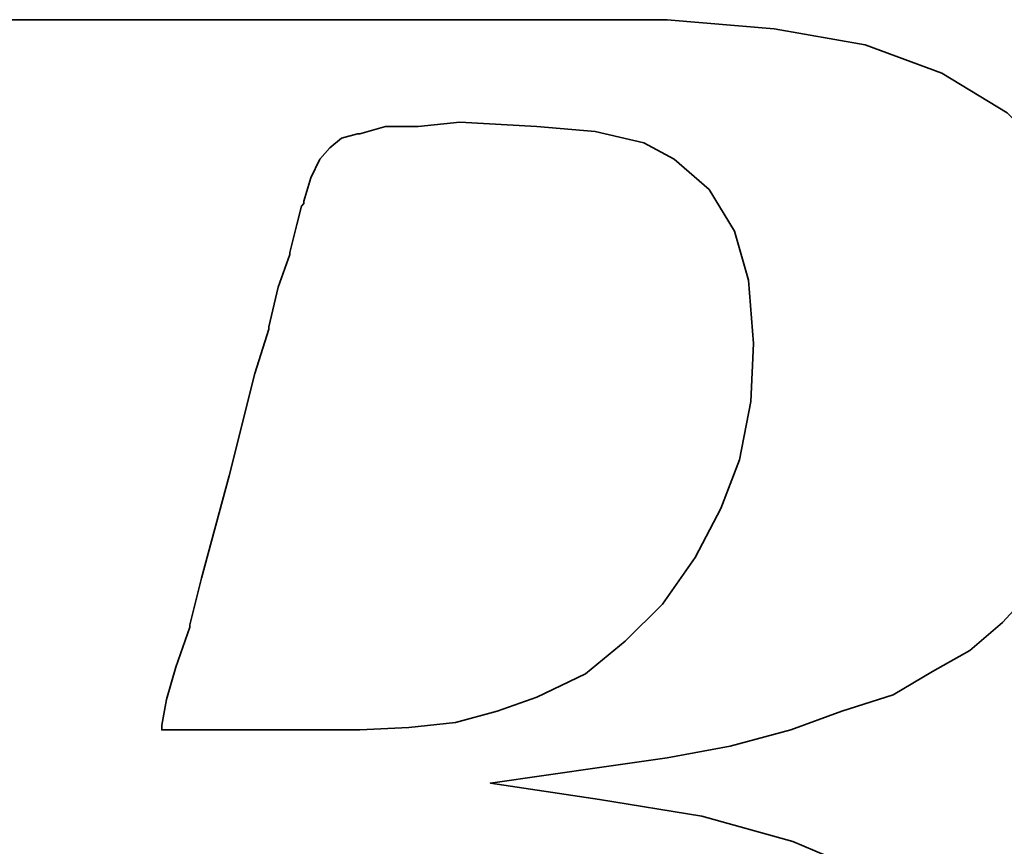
# Model space of a CAD drawing. Header units: millimetres. Extents: x -96 to 653, y -113 to 115.
# Tile 81 of 99: x 369.06 to 370.78, y 5.33 to 6.77. Entities that reach past the tile are written whole.
import ezdxf

# ---------------------------------------------------------------- set-up
doc = ezdxf.new("R2010")
doc.units = ezdxf.units.MM
doc.layers.add('DIM', color=4, linetype='Continuous')
doc.layers.add('layer 1', color=7, linetype='Continuous')

# ---------------------------------------------------------------- blocks, each defined once
blk = doc.blocks.new('TBI MOTION logo(完整正式版)')
at = {"layer": 'layer 1', "color": 22, "lineweight": 35}
for points, knots in [([(-64.65375, -6.86375), (-64.65375, -6.86375), (-64.84375, -7.29625), (-64.84375, -7.29625), (-64.84375, -7.29625), (-64.84375, -7.29625), (-64.86875, -7.34375), (-64.86875, -7.34375), (-64.86875, -7.34375), (-64.86875, -7.34375), (-64.86875, -7.36875), (-64.86875, -7.36875), (-64.86875, -7.36875), (-64.86875, -7.36875), (-65.15375, -7.65375), (-65.15375, -7.65375), (-65.15375, -7.65375), (-65.15375, -7.65375), (-65.17875, -7.65375), (-65.17875, -7.65375), (-65.17875, -7.65375), (-65.17875, -7.65375), (-65.20375, -7.67875), (-65.20375, -7.67875), (-65.20375, -7.67875), (-65.20375, -7.67875), (-65.58875, -7.87125), (-65.58875, -7.87125), (-65.58875, -7.87125), (-65.58875, -7.87125), (-65.63375, -7.87125), (-65.63375, -7.87125), (-65.63375, -7.87125), (-65.63375, -7.87125), (-65.65875, -7.89375), (-65.65875, -7.89375), (-65.65875, -7.89375), (-65.65875, -7.89375), (-66.09375, -7.94375), (-66.09375, -7.94375), (-66.09375, -7.94375), (-66.09375, -7.94375), (-66.11375, -7.94375), (-66.11375, -7.94375), (-66.11375, -7.94375), (-66.11375, -7.94375), (-66.16375, -7.94375), (-66.16375, -7.94375), (-66.16375, -7.94375), (-66.16375, -7.94375), (-66.30875, -7.94375), (-66.30875, -7.94375), (-66.30875, -7.94375), (-66.30875, -7.94375), (-66.69375, -7.94375), (-66.69375, -7.94375), (-66.69375, -7.94375), (-66.69375, -7.94375), (-67.07375, -7.94375), (-67.07375, -7.94375), (-67.07375, -7.94375), (-67.07375, -7.94375), (-67.12375, -7.94375), (-67.12375, -7.94375), (-67.12375, -7.94375), (-67.12375, -7.94375), (-67.12375, -7.96625), (-67.12375, -7.96625), (-67.12375, -7.96625), (-67.12375, -7.96625), (-67.14875, -7.99125), (-67.14875, -7.99125), (-67.14875, -7.99125), (-67.14875, -7.99125), (-67.24375, -8.34875), (-67.24375, -8.34875), (-67.24375, -8.34875), (-67.24375, -8.34875), (-67.31375, -8.68625), (-67.31375, -8.68625), (-67.31375, -8.68625), (-67.31375, -8.68625), (-67.26875, -8.68625), (-67.26875, -8.68625), (-67.26875, -8.68625), (-67.26875, -8.68625), (-67.07375, -8.68625), (-67.07375, -8.68625), (-67.07375, -8.68625), (-67.07375, -8.68625), (-66.54875, -8.68625), (-66.54875, -8.68625), (-66.54875, -8.68625), (-66.54875, -8.68625), (-65.82625, -8.68625), (-65.82625, -8.68625), (-65.82625, -8.68625), (-65.82625, -8.68625), (-65.01375, -8.68625), (-65.01375, -8.68625), (-65.01375, -8.68625), (-65.01375, -8.68625), (-64.05375, -8.68625), (-64.05375, -8.68625), (-64.05375, -8.68625), (-64.05375, -8.68625), (-62.08375, -8.68625), (-62.08375, -8.68625), (-62.08375, -8.68625), (-62.08375, -8.68625), (-60.06875, -8.68625), (-60.06875, -8.68625), (-60.06875, -8.68625), (-60.06875, -8.68625), (-59.10875, -8.68625), (-59.10875, -8.68625), (-59.10875, -8.68625), (-59.10875, -8.68625), (-58.29375, -8.68625), (-58.29375, -8.68625), (-58.29375, -8.68625), (-58.29375, -8.68625), (-57.57375, -8.68625), (-57.57375, -8.68625), (-57.57375, -8.68625), (-57.57375, -8.68625), (-57.04875, -8.68625), (-57.04875, -8.68625), (-57.04875, -8.68625), (-57.04875, -8.68625), (-56.85375, -8.68625), (-56.85375, -8.68625), (-56.85375, -8.68625), (-56.85375, -8.68625), (-56.70875, -8.68625), (-56.70875, -8.68625), (-56.70875, -8.68625), (-56.70875, -8.68625), (-56.61375, -8.68625), (-56.61375, -8.68625), (-56.61375, -8.68625), (-56.61375, -8.68625), (-56.56875, -8.68625), (-56.56875, -8.68625), (-56.56875, -8.68625), (-56.56875, -8.68625), (-55.65375, -8.63875), (-55.65375, -8.63875), (-55.65375, -8.63875), (-55.65375, -8.63875), (-54.76875, -8.51875), (-54.76875, -8.51875), (-54.76875, -8.51875), (-54.76875, -8.51875), (-53.90375, -8.30375), (-53.90375, -8.30375), (-53.90375, -8.30375), (-53.90375, -8.30375), (-53.08875, -8.03875), (-53.08875, -8.03875), (-53.08875, -8.03875), (-53.08875, -8.03875), (-52.34375, -7.65375), (-52.34375, -7.65375), (-52.34375, -7.65375), (-52.34375, -7.65375), (-51.69875, -7.29625), (-51.69875, -7.29625), (-51.69875, -7.29625), (-51.69875, -7.29625), (-51.21875, -6.91125), (-51.21875, -6.91125), (-51.21875, -6.91125), (-51.21875, -6.91125), (-50.83375, -6.50375), (-50.83375, -6.50375), (-50.83375, -6.50375), (-50.83375, -6.50375), (-50.44875, -5.94875), (-50.44875, -5.94875), (-50.44875, -5.94875), (-50.44875, -5.94875), (-50.13875, -5.30375), (-50.13875, -5.30375), (-50.13875, -5.30375), (-50.13875, -5.30375), (-49.99375, -4.65375), (-49.99375, -4.65375), (-49.99375, -4.65375), (-49.99375, -4.65375), (-49.92375, -3.98375), (-49.92375, -3.98375), (-49.92375, -3.98375), (-49.92375, -3.98375), (-49.99375, -3.19374), (-49.99375, -3.19374), (-49.99375, -3.19374), (-49.99375, -3.19374), (-50.23374, -2.44874), (-50.23374, -2.44874), (-50.23374, -2.44874), (-50.23374, -2.44874), (-50.59375, -1.87374), (-50.59375, -1.87374), (-50.59375, -1.87374), (-50.59375, -1.87374), (-51.09875, -1.31874), (-51.09875, -1.31874), (-51.09875, -1.31874), (-51.09875, -1.31874), (-51.74375, -0.81875), (-51.74375, -0.81875), (-51.74375, -0.81875), (-51.74375, -0.81875), (-52.53875, -0.48125), (-52.53875, -0.48125), (-52.53875, -0.48125), (-52.53875, -0.48125), (-53.47375, -0.21875), (-53.47375, -0.21875), (-53.47375, -0.21875), (-53.47375, -0.21875), (-54.52875, -0.04874), (-54.52875, -0.04874), (-54.52875, -0.04874), (-54.52875, -0.04874), (-55.65375, 0.12125), (-55.65375, 0.12125), (-55.65375, 0.12125), (-55.65375, 0.12125), (-54.50375, 0.28624), (-54.50375, 0.28624), (-54.50375, 0.28624), (-54.50375, 0.28624), (-53.83375, 0.38124), (-53.83375, 0.38124), (-53.83375, 0.38124), (-53.83375, 0.38124), (-53.18375, 0.50125), (-53.18375, 0.50125), (-53.18375, 0.50125), (-53.18375, 0.50125), (-52.55875, 0.66874), (-52.55875, 0.66874), (-52.55875, 0.66874), (-52.55875, 0.66874), (-52.03375, 0.86124), (-52.03375, 0.86124), (-52.03375, 0.86124), (-52.03375, 0.86124), (-51.50374, 1.03124), (-51.50374, 1.03124), (-51.50374, 1.03124), (-51.50374, 1.03124), (-51.09875, 1.27125), (-51.09875, 1.27125), (-51.09875, 1.27125), (-51.09875, 1.27125), (-50.71375, 1.48624), (-50.71375, 1.48624), (-50.71375, 1.48624), (-50.71375, 1.48624), (-50.37625, 1.77625), (-50.37625, 1.77625), (-50.37625, 1.77625), (-50.37625, 1.77625), (-49.82375, 2.37625), (-49.82375, 2.37625), (-49.82375, 2.37625), (-49.82375, 2.37625), (-49.41875, 2.99625), (-49.41875, 2.99625), (-49.41875, 2.99625), (-49.41875, 2.99625), (-49.22375, 3.76625), (-49.22375, 3.76625), (-49.22375, 3.76625), (-49.22375, 3.76625), (-49.15375, 4.50874), (-49.15375, 4.50874), (-49.15375, 4.50874), (-49.15375, 4.50874), (-49.20375, 5.25125), (-49.20375, 5.25125), (-49.20375, 5.25125), (-49.20375, 5.25125), (-49.41875, 5.92625), (-49.41875, 5.92625), (-49.41875, 5.92625), (-49.41875, 5.92625), (-49.77875, 6.47625), (-49.77875, 6.47625), (-49.77875, 6.47625), (-49.77875, 6.47625), (-50.33125, 7.02624), (-50.33125, 7.02624), (-50.33125, 7.02624), (-50.33125, 7.02624), (-51.00125, 7.43625), (-51.00125, 7.43625), (-51.00125, 7.43625), (-51.00125, 7.43625), (-51.79375, 7.72625), (-51.79375, 7.72625), (-51.79375, 7.72625), (-51.79375, 7.72625), (-52.72875, 7.89124), (-52.72875, 7.89124), (-52.72875, 7.89124), (-52.72875, 7.89124), (-53.83375, 7.98625), (-53.83375, 7.98625), (-53.83375, 7.98625), (-53.83375, 7.98625), (-53.92875, 7.98625), (-53.92875, 7.98625), (-53.92875, 7.98625), (-53.92875, 7.98625), (-54.26375, 7.98625), (-54.26375, 7.98625), (-54.26375, 7.98625), (-54.26375, 7.98625), (-54.74375, 7.98625), (-54.74375, 7.98625), (-54.74375, 7.98625), (-54.74375, 7.98625), (-55.36875, 7.98625), (-55.36875, 7.98625), (-55.36875, 7.98625), (-55.36875, 7.98625), (-56.13375, 7.98625), (-56.13375, 7.98625), (-56.13375, 7.98625), (-56.13375, 7.98625), (-56.94875, 7.98625), (-56.94875, 7.98625), (-56.94875, 7.98625), (-56.94875, 7.98625), (-58.77625, 7.98625), (-58.77625, 7.98625), (-58.77625, 7.98625), (-58.77625, 7.98625), (-60.59875, 7.98625), (-60.59875, 7.98625), (-60.59875, 7.98625), (-60.59875, 7.98625), (-61.41375, 7.98625), (-61.41375, 7.98625), (-61.41375, 7.98625), (-61.41375, 7.98625), (-62.17875, 7.98625), (-62.17875, 7.98625), (-62.17875, 7.98625), (-62.17875, 7.98625), (-62.80375, 7.98625), (-62.80375, 7.98625), (-62.80375, 7.98625), (-62.80375, 7.98625), (-63.30625, 7.98625), (-63.30625, 7.98625), (-63.30625, 7.98625), (-63.30625, 7.98625), (-63.57375, 7.98625), (-63.57375, 7.98625), (-63.57375, 7.98625), (-63.57375, 7.98625), (-63.57375, 7.96375), (-63.57375, 7.96375), (-63.57375, 7.96375), (-63.57375, 7.96375), (-63.59875, 7.94125), (-63.59875, 7.94125), (-63.59875, 7.94125), (-63.59875, 7.94125), (-63.69375, 7.55625), (-63.69375, 7.55625), (-63.69375, 7.55625), (-63.69375, 7.55625), (-63.76375, 7.24624), (-63.76375, 7.24624), (-63.76375, 7.24624), (-63.76375, 7.24624), (-63.23875, 7.24624), (-63.23875, 7.24624), (-63.23875, 7.24624), (-63.23875, 7.24624), (-62.75875, 7.24624), (-62.75875, 7.24624), (-62.75875, 7.24624), (-62.75875, 7.24624), (-62.61125, 7.24624), (-62.61125, 7.24624), (-62.61125, 7.24624), (-62.61125, 7.24624), (-62.56625, 7.24624), (-62.56625, 7.24624), (-62.56625, 7.24624), (-62.56625, 7.24624), (-62.22875, 7.24624), (-62.22875, 7.24624), (-62.22875, 7.24624), (-62.22875, 7.24624), (-62.20375, 7.24624), (-62.20375, 7.24624), (-62.20375, 7.24624), (-62.20375, 7.24624), (-62.17875, 7.21875), (-62.17875, 7.21875), (-62.17875, 7.21875), (-62.17875, 7.21875), (-61.96375, 7.17125), (-61.96375, 7.17125), (-61.96375, 7.17125), (-61.96375, 7.17125), (-61.72375, 7.12624), (-61.72375, 7.12624), (-61.72375, 7.12624), (-61.72375, 7.12624), (-61.70375, 7.12624), (-61.70375, 7.12624), (-61.70375, 7.12624), (-61.70375, 7.12624), (-61.55875, 7.07624), (-61.55875, 7.07624), (-61.55875, 7.07624), (-61.55875, 7.07624), (-61.50875, 7.07624), (-61.50875, 7.07624), (-61.50875, 7.07624), (-61.50875, 7.07624), (-61.48375, 7.02624), (-61.48375, 7.02624), (-61.48375, 7.02624), (-61.48375, 7.02624), (-61.31875, 6.83375), (-61.31875, 6.83375), (-61.31875, 6.83375), (-61.31875, 6.83375), (-61.29375, 6.81125), (-61.29375, 6.81125), (-61.29375, 6.81125), (-61.29375, 6.81125), (-61.29375, 6.78625), (-61.29375, 6.78625), (-61.29375, 6.78625), (-61.29375, 6.78625), (-61.19875, 6.50124), (-61.19875, 6.50124), (-61.19875, 6.50124), (-61.19875, 6.50124), (-61.17375, 6.45124), (-61.17375, 6.45124), (-61.17375, 6.45124), (-61.17375, 6.45124), (-61.19875, 6.40625), (-61.19875, 6.40625), (-61.19875, 6.40625), (-61.19875, 6.40625), (-61.26875, 5.99624), (-61.26875, 5.99624), (-61.26875, 5.99624), (-61.26875, 5.99624), (-61.26875, 5.85125), (-61.26875, 5.85125), (-61.26875, 5.85125), (-61.26875, 5.85125), (-61.26875, 5.82625), (-61.26875, 5.82625), (-61.26875, 5.82625), (-61.26875, 5.82625), (-61.29375, 5.80625), (-61.29375, 5.80625), (-61.29375, 5.80625), (-61.29375, 5.80625), (-61.34125, 5.66125), (-61.34125, 5.66125), (-61.34125, 5.66125), (-61.34125, 5.66125), (-61.41375, 5.44625), (-61.41375, 5.44625), (-61.41375, 5.44625), (-61.41375, 5.44625), (-61.48375, 5.15625), (-61.48375, 5.15625), (-61.48375, 5.15625), (-61.48375, 5.15625), (-61.58375, 4.82124), (-61.58375, 4.82124), (-61.58375, 4.82124), (-61.58375, 4.82124), (-61.79875, 4.00375), (-61.79875, 4.00375), (-61.79875, 4.00375), (-61.79875, 4.00375), (-62.05875, 2.99625), (-62.05875, 2.99625), (-62.05875, 2.99625), (-62.05875, 2.99625), (-62.34875, 1.91625), (-62.34875, 1.91625), (-62.34875, 1.91625), (-62.34875, 1.91625), (-62.97375, -0.41124), (-62.97375, -0.41124), (-62.97375, -0.41124), (-62.97375, -0.41124), (-63.59875, -2.75875), (-63.59875, -2.75875), (-63.59875, -2.75875), (-63.59875, -2.75875), (-63.88375, -3.86374), (-63.88375, -3.86374), (-63.88375, -3.86374), (-63.88375, -3.86374), (-64.14875, -4.82374), (-64.14875, -4.82374), (-64.14875, -4.82374), (-64.14875, -4.82374), (-64.36375, -5.64125), (-64.36375, -5.64125), (-64.36375, -5.64125), (-64.36375, -5.64125), (-64.43625, -5.97625), (-64.43625, -5.97625), (-64.43625, -5.97625), (-64.43625, -5.97625), (-64.50875, -6.28625), (-64.50875, -6.28625), (-64.50875, -6.28625), (-64.50875, -6.28625), (-64.50875, -6.30875), (-64.50875, -6.30875), (-64.50875, -6.30875), (-64.50875, -6.30875), (-64.57875, -6.50375), (-64.57875, -6.50375), (-64.57875, -6.50375), (-64.57875, -6.50375), (-64.62875, -6.69625), (-64.62875, -6.69625), (-64.62875, -6.69625), (-64.62875, -6.69625), (-64.62875, -6.76875), (-64.62875, -6.76875), (-64.62875, -6.76875), (-64.62875, -6.76875), (-64.62875, -6.81375), (-64.62875, -6.81375), (-64.62875, -6.81375), (-64.62875, -6.81375), (-64.62875, -6.83875), (-64.62875, -6.83875), (-64.62875, -6.83875), (-64.62875, -6.83875), (-64.65375, -6.86375), (-64.65375, -6.86375)], [0, 0, 0, 0, 0.00719424, 0.00719424, 0.00719424, 0.00719424, 0.01438849, 0.01438849, 0.01438849, 0.01438849, 0.02158273, 0.02158273, 0.02158273, 0.02158273, 0.02877698, 0.02877698, 0.02877698, 0.02877698, 0.03597122, 0.03597122, 0.03597122, 0.03597122, 0.04316547, 0.04316547, 0.04316547, 0.04316547, 0.05035971, 0.05035971, 0.05035971, 0.05035971, 0.05755396, 0.05755396, 0.05755396, 0.05755396, 0.0647482, 0.0647482, 0.0647482, 0.0647482, 0.07194245, 0.07194245, 0.07194245, 0.07194245, 0.07913669, 0.07913669, 0.07913669, 0.07913669, 0.08633094, 0.08633094, 0.08633094, 0.08633094, 0.09352518, 0.09352518, 0.09352518, 0.09352518, 0.10071942, 0.10071942, 0.10071942, 0.10071942, 0.10791367, 0.10791367, 0.10791367, 0.10791367, 0.11510791, 0.11510791, 0.11510791, 0.11510791, 0.12230216, 0.12230216, 0.12230216, 0.12230216, 0.1294964, 0.1294964, 0.1294964, 0.1294964, 0.13669065, 0.13669065, 0.13669065, 0.13669065, 0.14388489, 0.14388489, 0.14388489, 0.14388489, 0.15107914, 0.15107914, 0.15107914, 0.15107914, 0.15827338, 0.15827338, 0.15827338, 0.15827338, 0.16546763, 0.16546763, 0.16546763, 0.16546763, 0.17266187, 0.17266187, 0.17266187, 0.17266187, 0.17985612, 0.17985612, 0.17985612, 0.17985612, 0.18705036, 0.18705036, 0.18705036, 0.18705036, 0.1942446, 0.1942446, 0.1942446, 0.1942446, 0.20143885, 0.20143885, 0.20143885, 0.20143885, 0.20863309, 0.20863309, 0.20863309, 0.20863309, 0.21582734, 0.21582734, 0.21582734, 0.21582734, 0.22302158, 0.22302158, 0.22302158, 0.22302158, 0.23021583, 0.23021583, 0.23021583, 0.23021583, 0.23741007, 0.23741007, 0.23741007, 0.23741007, 0.24460432, 0.24460432, 0.24460432, 0.24460432, 0.25179856, 0.25179856, 0.25179856, 0.25179856, 0.25899281, 0.25899281, 0.25899281, 0.25899281, 0.26618705, 0.26618705, 0.26618705, 0.26618705, 0.27338129, 0.27338129, 0.27338129, 0.27338129, 0.28057554, 0.28057554, 0.28057554, 0.28057554, 0.28776978, 0.28776978, 0.28776978, 0.28776978, 0.29496403, 0.29496403, 0.29496403, 0.29496403, 0.30215827, 0.30215827, 0.30215827, 0.30215827, 0.30935252, 0.30935252, 0.30935252, 0.30935252, 0.31654676, 0.31654676, 0.31654676, 0.31654676, 0.32374101, 0.32374101, 0.32374101, 0.32374101, 0.33093525, 0.33093525, 0.33093525, 0.33093525, 0.3381295, 0.3381295, 0.3381295, 0.3381295, 0.34532374, 0.34532374, 0.34532374, 0.34532374, 0.35251799, 0.35251799, 0.35251799, 0.35251799, 0.35971223, 0.35971223, 0.35971223, 0.35971223, 0.36690647, 0.36690647, 0.36690647, 0.36690647, 0.37410072, 0.37410072, 0.37410072, 0.37410072, 0.38129496, 0.38129496, 0.38129496, 0.38129496, 0.38848921, 0.38848921, 0.38848921, 0.38848921, 0.39568345, 0.39568345, 0.39568345, 0.39568345, 0.4028777, 0.4028777, 0.4028777, 0.4028777, 0.41007194, 0.41007194, 0.41007194, 0.41007194, 0.41726619, 0.41726619, 0.41726619, 0.41726619, 0.42446043, 0.42446043, 0.42446043, 0.42446043, 0.43165468, 0.43165468, 0.43165468, 0.43165468, 0.43884892, 0.43884892, 0.43884892, 0.43884892, 0.44604317, 0.44604317, 0.44604317, 0.44604317, 0.45323741, 0.45323741, 0.45323741, 0.45323741, 0.46043165, 0.46043165, 0.46043165, 0.46043165, 0.4676259, 0.4676259, 0.4676259, 0.4676259, 0.47482014, 0.47482014, 0.47482014, 0.47482014, 0.48201439, 0.48201439, 0.48201439, 0.48201439, 0.48920863, 0.48920863, 0.48920863, 0.48920863, 0.49640288, 0.49640288, 0.49640288, 0.49640288, 0.50359712, 0.50359712, 0.50359712, 0.50359712, 0.51079137, 0.51079137, 0.51079137, 0.51079137, 0.51798561, 0.51798561, 0.51798561, 0.51798561, 0.52517986, 0.52517986, 0.52517986, 0.52517986, 0.5323741, 0.5323741, 0.5323741, 0.5323741, 0.53956835, 0.53956835, 0.53956835, 0.53956835, 0.54676259, 0.54676259, 0.54676259, 0.54676259, 0.55395683, 0.55395683, 0.55395683, 0.55395683, 0.56115108, 0.56115108, 0.56115108, 0.56115108, 0.56834532, 0.56834532, 0.56834532, 0.56834532, 0.57553957, 0.57553957, 0.57553957, 0.57553957, 0.58273381, 0.58273381, 0.58273381, 0.58273381, 0.58992806, 0.58992806, 0.58992806, 0.58992806, 0.5971223, 0.5971223, 0.5971223, 0.5971223, 0.60431655, 0.60431655, 0.60431655, 0.60431655, 0.61151079, 0.61151079, 0.61151079, 0.61151079, 0.61870504, 0.61870504, 0.61870504, 0.61870504, 0.62589928, 0.62589928, 0.62589928, 0.62589928, 0.63309353, 0.63309353, 0.63309353, 0.63309353, 0.64028777, 0.64028777, 0.64028777, 0.64028777, 0.64748201, 0.64748201, 0.64748201, 0.64748201, 0.65467626, 0.65467626, 0.65467626, 0.65467626, 0.6618705, 0.6618705, 0.6618705, 0.6618705, 0.66906475, 0.66906475, 0.66906475, 0.66906475, 0.67625899, 0.67625899, 0.67625899, 0.67625899, 0.68345324, 0.68345324, 0.68345324, 0.68345324, 0.69064748, 0.69064748, 0.69064748, 0.69064748, 0.69784173, 0.69784173, 0.69784173, 0.69784173, 0.70503597, 0.70503597, 0.70503597, 0.70503597, 0.71223022, 0.71223022, 0.71223022, 0.71223022, 0.71942446, 0.71942446, 0.71942446, 0.71942446, 0.72661871, 0.72661871, 0.72661871, 0.72661871, 0.73381295, 0.73381295, 0.73381295, 0.73381295, 0.74100719, 0.74100719, 0.74100719, 0.74100719, 0.74820144, 0.74820144, 0.74820144, 0.74820144, 0.75539568, 0.75539568, 0.75539568, 0.75539568, 0.76258993, 0.76258993, 0.76258993, 0.76258993, 0.76978417, 0.76978417, 0.76978417, 0.76978417, 0.77697842, 0.77697842, 0.77697842, 0.77697842, 0.78417266, 0.78417266, 0.78417266, 0.78417266, 0.79136691, 0.79136691, 0.79136691, 0.79136691, 0.79856115, 0.79856115, 0.79856115, 0.79856115, 0.8057554, 0.8057554, 0.8057554, 0.8057554, 0.81294964, 0.81294964, 0.81294964, 0.81294964, 0.82014388, 0.82014388, 0.82014388, 0.82014388, 0.82733813, 0.82733813, 0.82733813, 0.82733813, 0.83453237, 0.83453237, 0.83453237, 0.83453237, 0.84172662, 0.84172662, 0.84172662, 0.84172662, 0.84892086, 0.84892086, 0.84892086, 0.84892086, 0.85611511, 0.85611511, 0.85611511, 0.85611511, 0.86330935, 0.86330935, 0.86330935, 0.86330935, 0.8705036, 0.8705036, 0.8705036, 0.8705036, 0.87769784, 0.87769784, 0.87769784, 0.87769784, 0.88489209, 0.88489209, 0.88489209, 0.88489209, 0.89208633, 0.89208633, 0.89208633, 0.89208633, 0.89928058, 0.89928058, 0.89928058, 0.89928058, 0.90647482, 0.90647482, 0.90647482, 0.90647482, 0.91366906, 0.91366906, 0.91366906, 0.91366906, 0.92086331, 0.92086331, 0.92086331, 0.92086331, 0.92805755, 0.92805755, 0.92805755, 0.92805755, 0.9352518, 0.9352518, 0.9352518, 0.9352518, 0.94244604, 0.94244604, 0.94244604, 0.94244604, 0.94964029, 0.94964029, 0.94964029, 0.94964029, 0.95683453, 0.95683453, 0.95683453, 0.95683453, 0.96402878, 0.96402878, 0.96402878, 0.96402878, 0.97122302, 0.97122302, 0.97122302, 0.97122302, 0.97841727, 0.97841727, 0.97841727, 0.97841727, 0.98561151, 0.98561151, 0.98561151, 0.98561151, 0.99280576, 0.99280576, 0.99280576, 0.99280576, 1, 1, 1, 1]), ([(-57.50375, 6.35625), (-57.50375, 6.35625), (-57.57375, 6.11625), (-57.57375, 6.11625), (-57.57375, 6.11625), (-57.57375, 6.11625), (-57.57375, 6.09125), (-57.57375, 6.09125), (-57.57375, 6.09125), (-57.57375, 6.09125), (-57.59875, 6.06625), (-57.59875, 6.06625), (-57.59875, 6.06625), (-57.59875, 6.06625), (-57.64875, 5.87625), (-57.64875, 5.87625), (-57.64875, 5.87625), (-57.64875, 5.87625), (-57.71875, 5.58875), (-57.71875, 5.58875), (-57.71875, 5.58875), (-57.71875, 5.58875), (-57.71875, 5.56625), (-57.71875, 5.56625), (-57.71875, 5.56625), (-57.71875, 5.56625), (-57.83875, 5.23125), (-57.83875, 5.23125), (-57.83875, 5.23125), (-57.83875, 5.23125), (-57.93625, 4.82124), (-57.93625, 4.82124), (-57.93625, 4.82124), (-57.93625, 4.82124), (-57.93625, 4.79624), (-57.93625, 4.79624), (-57.93625, 4.79624), (-57.93625, 4.79624), (-58.07875, 4.34125), (-58.07875, 4.34125), (-58.07875, 4.34125), (-58.07875, 4.34125), (-58.34375, 3.28625), (-58.34375, 3.28625), (-58.34375, 3.28625), (-58.34375, 3.28625), (-58.62875, 2.23124), (-58.62875, 2.23124), (-58.62875, 2.23124), (-58.62875, 2.23124), (-58.74875, 1.75125), (-58.74875, 1.75125), (-58.74875, 1.75125), (-58.74875, 1.75125), (-58.74875, 1.72625), (-58.74875, 1.72625), (-58.74875, 1.72625), (-58.74875, 1.72625), (-58.89375, 1.31625), (-58.89375, 1.31625), (-58.89375, 1.31625), (-58.89375, 1.31625), (-58.98875, 0.98124), (-58.98875, 0.98124), (-58.98875, 0.98124), (-58.98875, 0.98124), (-59.03875, 0.71625), (-59.03875, 0.71625), (-59.03875, 0.71625), (-59.03875, 0.71625), (-59.03875, 0.66874), (-59.03875, 0.66874), (-59.03875, 0.66874), (-59.03875, 0.66874), (-58.91875, 0.66874), (-58.91875, 0.66874), (-58.91875, 0.66874), (-58.91875, 0.66874), (-58.53375, 0.66874), (-58.53375, 0.66874), (-58.53375, 0.66874), (-58.53375, 0.66874), (-58.10375, 0.66874), (-58.10375, 0.66874), (-58.10375, 0.66874), (-58.10375, 0.66874), (-57.66875, 0.66874), (-57.66875, 0.66874), (-57.66875, 0.66874), (-57.66875, 0.66874), (-57.33375, 0.66874), (-57.33375, 0.66874), (-57.33375, 0.66874), (-57.33375, 0.66874), (-57.09375, 0.66874), (-57.09375, 0.66874), (-57.09375, 0.66874), (-57.09375, 0.66874), (-56.99875, 0.66874), (-56.99875, 0.66874), (-56.99875, 0.66874), (-56.99875, 0.66874), (-56.49375, 0.69374), (-56.49375, 0.69374), (-56.49375, 0.69374), (-56.49375, 0.69374), (-56.01375, 0.74374), (-56.01375, 0.74374), (-56.01375, 0.74374), (-56.01375, 0.74374), (-55.58375, 0.86124), (-55.58375, 0.86124), (-55.58375, 0.86124), (-55.58375, 0.86124), (-55.17375, 1.00624), (-55.17375, 1.00624), (-55.17375, 1.00624), (-55.17375, 1.00624), (-54.67375, 1.24625), (-54.67375, 1.24625), (-54.67375, 1.24625), (-54.67375, 1.24625), (-54.26375, 1.58124), (-54.26375, 1.58124), (-54.26375, 1.58124), (-54.26375, 1.58124), (-53.87875, 1.96374), (-53.87875, 1.96374), (-53.87875, 1.96374), (-53.87875, 1.96374), (-53.54375, 2.44625), (-53.54375, 2.44625), (-53.54375, 2.44625), (-53.54375, 2.44625), (-53.27875, 2.95125), (-53.27875, 2.95125), (-53.27875, 2.95125), (-53.27875, 2.95125), (-53.08875, 3.45124), (-53.08875, 3.45124), (-53.08875, 3.45124), (-53.08875, 3.45124), (-52.96875, 4.05124), (-52.96875, 4.05124), (-52.96875, 4.05124), (-52.96875, 4.05124), (-52.94375, 4.65125), (-52.94375, 4.65125), (-52.94375, 4.65125), (-52.94375, 4.65125), (-52.99375, 5.30125), (-52.99375, 5.30125), (-52.99375, 5.30125), (-52.99375, 5.30125), (-53.13875, 5.80625), (-53.13875, 5.80625), (-53.13875, 5.80625), (-53.13875, 5.80625), (-53.39875, 6.23625), (-53.39875, 6.23625), (-53.39875, 6.23625), (-53.39875, 6.23625), (-53.75875, 6.54875), (-53.75875, 6.54875), (-53.75875, 6.54875), (-53.75875, 6.54875), (-54.07375, 6.71625), (-54.07375, 6.71625), (-54.07375, 6.71625), (-54.07375, 6.71625), (-54.57375, 6.83375), (-54.57375, 6.83375), (-54.57375, 6.83375), (-54.57375, 6.83375), (-55.17375, 6.88625), (-55.17375, 6.88625), (-55.17375, 6.88625), (-55.17375, 6.88625), (-55.96875, 6.93125), (-55.96875, 6.93125), (-55.96875, 6.93125), (-55.96875, 6.93125), (-56.39875, 6.88625), (-56.39875, 6.88625), (-56.39875, 6.88625), (-56.39875, 6.88625), (-56.42125, 6.88625), (-56.42125, 6.88625), (-56.42125, 6.88625), (-56.42125, 6.88625), (-56.73375, 6.88625), (-56.73375, 6.88625), (-56.73375, 6.88625), (-56.73375, 6.88625), (-56.99875, 6.81125), (-56.99875, 6.81125), (-56.99875, 6.81125), (-56.99875, 6.81125), (-57.02375, 6.81125), (-57.02375, 6.81125), (-57.02375, 6.81125), (-57.02375, 6.81125), (-57.18875, 6.76625), (-57.18875, 6.76625), (-57.18875, 6.76625), (-57.18875, 6.76625), (-57.30875, 6.66625), (-57.30875, 6.66625), (-57.30875, 6.66625), (-57.30875, 6.66625), (-57.40875, 6.54875), (-57.40875, 6.54875), (-57.40875, 6.54875), (-57.40875, 6.54875), (-57.50375, 6.35625), (-57.50375, 6.35625)], [0, 0, 0, 0, 0.01851852, 0.01851852, 0.01851852, 0.01851852, 0.03703704, 0.03703704, 0.03703704, 0.03703704, 0.05555556, 0.05555556, 0.05555556, 0.05555556, 0.07407407, 0.07407407, 0.07407407, 0.07407407, 0.09259259, 0.09259259, 0.09259259, 0.09259259, 0.11111111, 0.11111111, 0.11111111, 0.11111111, 0.12962963, 0.12962963, 0.12962963, 0.12962963, 0.14814815, 0.14814815, 0.14814815, 0.14814815, 0.16666667, 0.16666667, 0.16666667, 0.16666667, 0.18518519, 0.18518519, 0.18518519, 0.18518519, 0.2037037, 0.2037037, 0.2037037, 0.2037037, 0.22222222, 0.22222222, 0.22222222, 0.22222222, 0.24074074, 0.24074074, 0.24074074, 0.24074074, 0.25925926, 0.25925926, 0.25925926, 0.25925926, 0.27777778, 0.27777778, 0.27777778, 0.27777778, 0.2962963, 0.2962963, 0.2962963, 0.2962963, 0.31481481, 0.31481481, 0.31481481, 0.31481481, 0.33333333, 0.33333333, 0.33333333, 0.33333333, 0.35185185, 0.35185185, 0.35185185, 0.35185185, 0.37037037, 0.37037037, 0.37037037, 0.37037037, 0.38888889, 0.38888889, 0.38888889, 0.38888889, 0.40740741, 0.40740741, 0.40740741, 0.40740741, 0.42592593, 0.42592593, 0.42592593, 0.42592593, 0.44444444, 0.44444444, 0.44444444, 0.44444444, 0.46296296, 0.46296296, 0.46296296, 0.46296296, 0.48148148, 0.48148148, 0.48148148, 0.48148148, 0.5, 0.5, 0.5, 0.5, 0.51851852, 0.51851852, 0.51851852, 0.51851852, 0.53703704, 0.53703704, 0.53703704, 0.53703704, 0.55555556, 0.55555556, 0.55555556, 0.55555556, 0.57407407, 0.57407407, 0.57407407, 0.57407407, 0.59259259, 0.59259259, 0.59259259, 0.59259259, 0.61111111, 0.61111111, 0.61111111, 0.61111111, 0.62962963, 0.62962963, 0.62962963, 0.62962963, 0.64814815, 0.64814815, 0.64814815, 0.64814815, 0.66666667, 0.66666667, 0.66666667, 0.66666667, 0.68518519, 0.68518519, 0.68518519, 0.68518519, 0.7037037, 0.7037037, 0.7037037, 0.7037037, 0.72222222, 0.72222222, 0.72222222, 0.72222222, 0.74074074, 0.74074074, 0.74074074, 0.74074074, 0.75925926, 0.75925926, 0.75925926, 0.75925926, 0.77777778, 0.77777778, 0.77777778, 0.77777778, 0.7962963, 0.7962963, 0.7962963, 0.7962963, 0.81481481, 0.81481481, 0.81481481, 0.81481481, 0.83333333, 0.83333333, 0.83333333, 0.83333333, 0.85185185, 0.85185185, 0.85185185, 0.85185185, 0.87037037, 0.87037037, 0.87037037, 0.87037037, 0.88888889, 0.88888889, 0.88888889, 0.88888889, 0.90740741, 0.90740741, 0.90740741, 0.90740741, 0.92592593, 0.92592593, 0.92592593, 0.92592593, 0.94444444, 0.94444444, 0.94444444, 0.94444444, 0.96296296, 0.96296296, 0.96296296, 0.96296296, 0.98148148, 0.98148148, 0.98148148, 0.98148148, 1, 1, 1, 1])]:
    blk.add_open_spline(points, degree=3, knots=knots, dxfattribs=at)

msp = doc.modelspace()

# ---------------------------------------------------------------- block references
at = {"layer": 'DIM', "color": 7, "xscale": 0.169361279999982, "yscale": 0.169361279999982, "zscale": 0.169361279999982}
msp.add_blockref('TBI MOTION logo(完整正式版)', (379.3114, 5.4218), dxfattribs=at)

doc.saveas('drawing.dxf')
